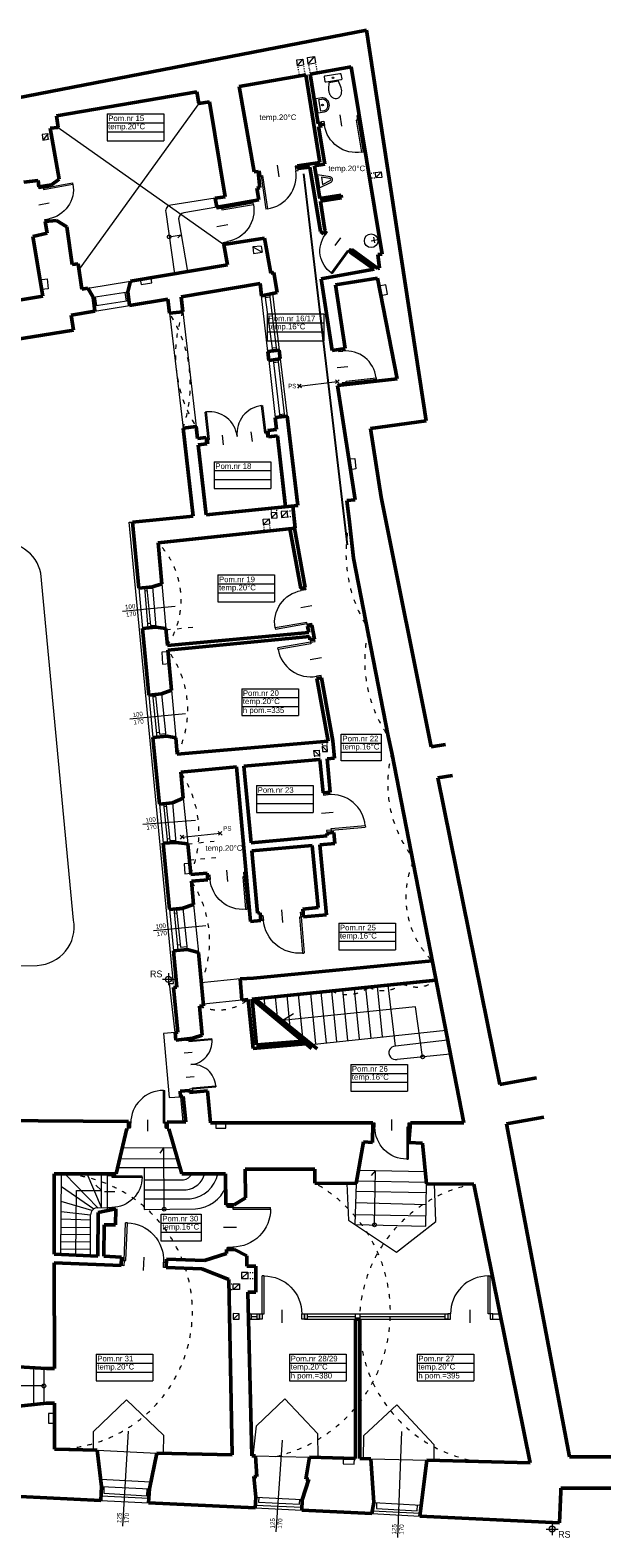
# Model space of a CAD drawing. Header units: millimetres. Extents: x -127811 to -59050, y -244477 to -114521.
# Tile 8 of 16: x -61988 to -60429, y -128961 to -124916. Entities that reach past the tile are written whole.
import ezdxf

# ---------------------------------------------------------------- set-up
doc = ezdxf.new("R2010")
doc.units = ezdxf.units.MM
doc.header["$MEASUREMENT"] = 0
doc.linetypes.add('XREF$0$ACAD_ISO03W100', pattern=[30, 12, -18])
doc.layers.add('XREF', color=8, linetype='Continuous')
for name, color, linetype, lineweight in [('XREF$0$arch C', 8, 'Continuous', 13), ('XREF$0$arch drzwi', 8, 'Continuous', 13), ('XREF$0$arch N', 8, 'XREF$0$ACAD_ISO03W100', 13), ('XREF$0$arch P', 8, 'Continuous', 50), ('XREF$0$opis', 8, 'Continuous', 0), ('XREF$0$opis - pomieszczenia', 8, 'Continuous', 0), ('XREF$0$wyposażenie - kuchnia łazienka', 8, 'Continuous', 0)]:
    doc.layers.add(name, color=color, linetype=linetype, lineweight=lineweight)
doc.styles.add('XREF$0$AB arial', font='arial.ttf')
doc.styles.add('XREF$0$Standard', font='txt')

# ---------------------------------------------------------------- blocks, each defined once
blk = doc.blocks.new('XREF$0$A$C5C5B553C')
at = {"layer": 'XREF$0$arch drzwi', "color": 0}
for p, q in [((0, 0), (0, -12)), ((6, 0), (0, 0)), ((6, -12), (6, 0)), ((51, 9), (51, -21)), ((96, 0), (96, -12)), ((102, 0), (96, 0)), ((102, -12), (102, 0)), ((0, -12), (6, -12)), ((6, -12), (6, -97.9)), ((6, -12), (10, -12)), ((10, -12), (10, -98)), ((96, -12), (102, -12)), ((10, -98), (6, -98))]:
    blk.add_line(p, q, dxfattribs=at)
blk.add_arc((10, -12), 86, 270, 0.0003, dxfattribs=at)
blk = doc.blocks.new('XREF$0$SEDES3')
at = {"layer": 'XREF$0$wyposażenie - kuchnia łazienka'}
blk.add_lwpolyline([(-167, 357), (-131, 200), (131, 200), (167, 357, 0.05824), (175, 425, 0.072039), (163, 508, 0.083339), (129, 578, 0.106661), (71, 631, 0.132138), (0, 650, 0.132138), (-71, 631, 0.106661), (-129, 578, 0.083339), (-163, 508, 0.072039), (-175, 425, 0.05824), (-167, 357)], format="xyb", dxfattribs=at)
blk.add_lwpolyline([(-225, 150, -0.414214), (-200, 175), (200, 175, -0.414214), (225, 150), (225, 25, -0.414214), (200, 0), (-200, 0, -0.414214), (-225, 25)], format="xyb", close=True, dxfattribs=at)
blk.add_circle((0, 88), 19.6, dxfattribs=at)
blk = doc.blocks.new('XREF$0$U_40')
at = {"layer": 'XREF$0$wyposażenie - kuchnia łazienka'}
blk.add_lwpolyline([(0, 0), (-400, 0), (-400, 163, -0.117889), (-385, 224, -0.104524), (-341, 279, -0.089899), (-278, 314, -0.081729), (-200, 327, -0.081729), (-122, 314, -0.089899), (-59, 279, -0.104524), (-15, 224, -0.117889), (0, 163), (0, 0)], format="xyb", dxfattribs=at)
blk.add_lwpolyline([(-40, 80), (-360, 80), (-360, 163, -0.117889), (-350, 206, -0.104524), (-316, 248, -0.089899), (-265, 276, -0.081729), (-200, 287, -0.081729), (-135, 276, -0.089899), (-84, 248, -0.104524), (-50, 206, -0.117889), (-40, 163)], format="xyb", close=True, dxfattribs=at)
blk.add_circle((-200, 150), 25, dxfattribs=at)
blk = doc.blocks.new('XREF$0$PISU')
at = {"layer": 'XREF$0$wyposażenie - kuchnia łazienka'}
for points in [[(-175, 0), (175, 0), (74, 328, 0.654237), (-74, 328)], [(97, 93), (30, 311, 0.611414), (-30, 311), (-97, 93)]]:
    blk.add_lwpolyline(points, format="xyb", close=True, dxfattribs=at)
blk = doc.blocks.new('XREF$0$001')
at = {"layer": 'XREF$0$arch drzwi', "color": 0}
for p, q in [((-108, 13.5), (-108, 0)), ((-101.3, 13.5), (-108, 13.5)), ((-108, 0), (-101.3, 0)), ((-101.3, 0), (-101.3, 13.5)), ((-101.3, 0), (-101.2, -96.6)), ((-101.3, 0), (-96.8, 0)), ((-96.8, 0), (-96.7, -96.7)), ((-50.6, 23.7), (-50.6, -10.1)), ((50.6, 23.7), (50.6, -10.1)), ((96.8, 0), (96.7, -96.7)), ((101.3, 0), (96.8, 0)), ((101.3, 0), (101.2, -96.6)), ((101.3, 0), (101.3, 13.5)), ((101.3, 13.5), (108, 13.5)), ((108, 0), (101.3, 0)), ((108, 13.5), (108, 0)), ((-96.7, -96.7), (-101.2, -96.7)), ((96.7, -96.7), (101.2, -96.7))]:
    blk.add_line(p, q, dxfattribs=at)
for centre, start, end in [((-96.8, 0), 270.0291, 0.0294), ((96.8, 0), 179.9706, 269.9709)]:
    blk.add_arc(centre, 96.8, start, end, dxfattribs=at)
blk = doc.blocks.new('XREF$0$B-01')
at = {"layer": 'XREF$0$opis - pomieszczenia', "color": 0}
for p, q in [((-72, 72), (80, 72)), ((-72, 72), (-72, 0)), ((-72, 48), (80, 48)), ((80, 72), (80, 0)), ((-72, 24), (80, 24)), ((-72, 0), (80, 0))]:
    blk.add_line(p, q, dxfattribs=at)
blk = doc.blocks.new('XREF')
at = {"layer": 'XREF$0$arch C'}
for p, q in [((-61243.7, -124989.5), (-61224.7, -124986.6)), ((-61241.6, -125007.3), (-61224.7, -124986.6)), ((-61224.7, -124986.6), (-61221.9, -125004)), ((-61271.6, -124995.6), (-61255.4, -124993.5)), ((-61270.1, -125011.9), (-61271.6, -124995.6)), ((-61270.1, -125011.9), (-61255.4, -124993.5)), ((-61270.1, -125011.9), (-61253.6, -125009.2)), ((-61255.4, -124993.5), (-61253.6, -125009.2)), ((-61241.6, -125007.3), (-61243.7, -124989.5)), ((-61241.6, -125007.3), (-61221.9, -125004)), ((-61534.5, -125113.1), (-61856.4, -125557.1)), ((-61912.2, -125176.8), (-61468.2, -125491)), ((-61940.5, -125194), (-61955.5, -125195.6)), ((-61955.5, -125195.6), (-61953.8, -125210.8)), ((-61940.5, -125194), (-61953.8, -125210.8)), ((-61953.8, -125210.8), (-61938.9, -125208.3)), ((-61938.9, -125208.3), (-61940.5, -125194)), ((-61490.8, -125366.7), (-61610, -125385.5)), ((-61487, -125390.6), (-61574.9, -125405.8)), ((-61623.7, -125404.1), (-61600.2, -125569.5)), ((-61589.1, -125421.9), (-61565.5, -125563.7)), ((-61614.3, -125470.2), (-61582, -125464.8)), ((-61582, -125464.8), (-61591.4, -125473)), ((-61368, -125495.3), (-61389.6, -125497.5)), ((-61389.6, -125497.5), (-61387.8, -125515.2)), ((-61389.6, -125497.5), (-61365.2, -125511.3)), ((-61387.8, -125515.2), (-61365.2, -125511.3)), ((-61368, -125495.3), (-61365.2, -125511.3)), ((-61961.1, -125585.6), (-61942.2, -125583.1)), ((-61942.2, -125583.1), (-61939.3, -125610.3)), ((-61832.8, -125608.3), (-61718.1, -125589.2)), ((-61691.9, -125584.8), (-61689.6, -125598.5)), ((-61689.6, -125598.5), (-61660.9, -125594)), ((-61660.9, -125594), (-61663.2, -125580)), ((-61939.3, -125610.3), (-61956.8, -125612)), ((-61818.6, -125631.9), (-61725.4, -125618.2)), ((-61812.8, -125631.1), (-61809.1, -125654.9)), ((-61733.7, -125619.5), (-61730.1, -125642.6)), ((-61350, -125777.9), (-61367.1, -125628.3)), ((-61358.1, -125626.5), (-61337.5, -125776.5)), ((-61357.2, -125633.2), (-61343.6, -125631.5)), ((-61325.8, -125775.1), (-61344.6, -125623.9)), ((-61337.5, -125622.5), (-61319.4, -125774.3)), ((-61032.8, -125598.9), (-61051.6, -125602.9)), ((-61046.7, -125627.6), (-61028.9, -125624.6)), ((-61028.9, -125624.6), (-61032.8, -125598.9)), ((-61815.7, -125655.9), (-61722.5, -125641.4)), ((-61813.9, -125670.3), (-61720.9, -125654.7)), ((-61613.3, -125675.5), (-61577.3, -125983.5)), ((-61577.8, -125671.4), (-61542.3, -125979.5)), ((-61338.6, -125768.6), (-61326.8, -125767.1)), ((-61347.3, -125801.8), (-61329.8, -125955.1)), ((-61335.3, -125800.4), (-61317.1, -125953.6)), ((-61334.5, -125807.5), (-61322.4, -125806.1)), ((-61323.2, -125799), (-61304.9, -125952.2)), ((-61316.4, -125798.1), (-61298.1, -125951.4)), ((-61259.5, -125875.8), (-61270.2, -125866.5)), ((-61269.5, -125876.4), (-61260.2, -125865.8)), ((-61264.8, -125871.1), (-61163.3, -125859)), ((-61158, -125863.7), (-61168.6, -125854.4)), ((-61168, -125864.3), (-61158.7, -125853.7)), ((-61317.9, -125946.9), (-61305.7, -125945.4)), ((-61132.2, -126065.6), (-61116.7, -126064.9)), ((-61116.7, -126064.9), (-61114, -126093.1)), ((-61114, -126093.1), (-61127.6, -126095.2)), ((-61603.2, -127473.6), (-61721.8, -126235.9)), ((-61721.8, -126235.9), (-61713.2, -126236)), ((-61362.6, -126228.1), (-61346.3, -126226.7)), ((-61361.4, -126242.1), (-61362.6, -126228.1)), ((-61361.4, -126242.1), (-61346.3, -126226.7)), ((-61361.4, -126242.1), (-61344.9, -126240.3)), ((-61346.3, -126226.7), (-61344.9, -126240.3)), ((-61340.6, -126210.3), (-61325.9, -126208.9)), ((-61340.6, -126210.3), (-61339.7, -126225.3)), ((-61325.9, -126208.9), (-61339.7, -126225.3)), ((-61339.7, -126225.3), (-61324.3, -126224.3)), ((-61324.3, -126224.3), (-61325.9, -126208.9)), ((-61297.6, -126206.1), (-61314.1, -126207.5)), ((-61314.1, -126207.5), (-61312.9, -126223.2)), ((-61297.6, -126206.1), (-61312.9, -126223.2)), ((-61312.9, -126223.2), (-61296.3, -126221.5)), ((-61296.3, -126221.5), (-61297.6, -126206.1)), ((-61870.8, -127303.9), (-61959, -126372.9)), ((-61634.3, -126401.7), (-61623.4, -126521.3)), ((-61696.3, -126413), (-61685.9, -126521.5)), ((-61680.8, -126411.5), (-61671.9, -126519.9)), ((-61680.1, -126420), (-61673.5, -126419.4)), ((-61658.9, -126413.6), (-61674, -126414.7)), ((-61674, -126414.7), (-61664.2, -126513.4)), ((-61659.3, -126409.3), (-61650.1, -126517.5)), ((-61740.1, -126474.6), (-61598.4, -126461)), ((-61672.9, -126507.7), (-61664.8, -126506.9)), ((-61664.2, -126513.4), (-61650.6, -126512.3)), ((-61617.7, -126584.1), (-61634.2, -126584.8)), ((-61634.2, -126584.8), (-61632.2, -126616.6)), ((-61632.2, -126616.6), (-61614.9, -126615.1)), ((-61608.3, -126686.9), (-61596.7, -126814.4)), ((-61668.8, -126699.7), (-61657.9, -126813.4)), ((-61659.3, -126698.7), (-61647.9, -126812.5)), ((-61651.1, -126704.6), (-61658.6, -126705.4)), ((-61634.5, -126700.3), (-61651.4, -126701.8)), ((-61651.4, -126701.8), (-61640.3, -126804.8)), ((-61634.9, -126696.4), (-61623.5, -126810)), ((-61719.9, -126763.7), (-61570.8, -126749.5)), ((-61649.2, -126799.9), (-61641, -126799)), ((-61640.3, -126804.8), (-61624.2, -126803.1)), ((-61225.9, -126848.9), (-61212.2, -126847.9)), ((-61224.5, -126863.2), (-61225.9, -126848.9)), ((-61210.9, -126862), (-61225.9, -126848.9)), ((-61212.2, -126847.9), (-61210.9, -126862)), ((-61190.7, -126836.2), (-61203.9, -126837.1)), ((-61203.9, -126837.1), (-61202.9, -126851.6)), ((-61203.9, -126837.1), (-61189.4, -126851.2)), ((-61189.4, -126851.2), (-61190.7, -126836.2)), ((-61224.5, -126863.2), (-61210.9, -126862)), ((-61202.9, -126851.6), (-61189.4, -126851.2)), ((-61640.7, -126992.1), (-61630.7, -127096.9)), ((-61629.9, -126991.2), (-61619, -127096.3)), ((-61629.1, -126998.6), (-61622.3, -126997.8)), ((-61605.5, -126992.8), (-61622.7, -126994.4)), ((-61622.7, -126994.4), (-61612.4, -127090.1)), ((-61605.8, -126989.1), (-61596.6, -127095.1)), ((-61576.6, -126976), (-61564.6, -127099)), ((-61685.1, -127046.5), (-61543.5, -127035.6)), ((-61620.1, -127085.7), (-61613, -127084.9)), ((-61612.4, -127090.1), (-61597.2, -127088.8)), ((-61574.2, -127085.5), (-61584.7, -127076)), ((-61584.2, -127086), (-61574.7, -127075.5)), ((-61579.5, -127080.8), (-61477.7, -127070.7)), ((-61472.5, -127075.5), (-61482.9, -127066)), ((-61482.5, -127076), (-61472.9, -127065.5)), ((-61559.5, -127151.3), (-61574.5, -127152.7)), ((-61574.5, -127152.7), (-61572.4, -127179.3)), ((-61572.4, -127179.3), (-61556.9, -127177.8)), ((-61613.6, -127274.7), (-61603, -127385.6)), ((-61601.9, -127273.5), (-61591, -127384.4)), ((-61600.8, -127284.6), (-61593.8, -127283.9)), ((-61577, -127276.4), (-61594.4, -127278.2)), ((-61594.4, -127278.2), (-61583.8, -127375.8)), ((-61577.6, -127271.1), (-61566.6, -127382)), ((-61548.8, -127261.6), (-61536.2, -127390.3)), ((-61656.7, -127331.5), (-61516.5, -127318.1)), ((-61592.4, -127370), (-61584.5, -127369.1)), ((-61583.8, -127375.8), (-61567.4, -127374.2)), ((-63044.5, -127444), (-61968.5, -127425.1)), ((-61616.5, -127446.2), (-61616.5, -127478.5)), ((-61632.7, -127462.4), (-61600.4, -127462.4)), ((-61616.5, -127465.8), (-61616.5, -127478.5)), ((-61613.4, -127473.9), (-61603.2, -127473.6)), ((-61598.5, -127605.2), (-61613.4, -127473.9)), ((-61424.2, -127461.4), (-61528.3, -127471.6)), ((-61164.2, -127629.8), (-61178.1, -127493.8)), ((-61134.7, -127626.7), (-61148.6, -127490.8)), ((-61103.4, -127623.4), (-61117.4, -127487.6)), ((-61072.6, -127620.2), (-61086.6, -127484.4)), ((-61041.8, -127616.9), (-61055.8, -127481.3)), ((-61007.3, -127641.4), (-61026.5, -127478.3)), ((-61419.1, -127518.6), (-61522.8, -127528.7)), ((-61356.8, -127536.4), (-61359.2, -127512.4)), ((-61323.9, -127563), (-61329.4, -127509.4)), ((-60953.6, -127535.8), (-61311.6, -127573)), ((-61289.4, -127591), (-61298.1, -127506.1)), ((-61255.8, -127618.2), (-61267.6, -127503)), ((-61220.7, -127635.8), (-61234.6, -127499.6)), ((-61192.6, -127632.8), (-61206.6, -127496.8)), ((-60934.3, -127670.5), (-60953.6, -127535.8)), ((-61311.6, -127573), (-61280.9, -127554.1)), ((-61598.5, -127605.2), (-61629.8, -127607.9)), ((-61629.8, -127607.9), (-61614.4, -127779.3)), ((-61232.5, -127637), (-60872.5, -127599)), ((-60867.4, -127625.5), (-61007.3, -127641.4)), ((-60860.1, -127663.1), (-61002.8, -127677.4)), ((-61614.4, -127779.3), (-61583.9, -127777.6)), ((-61583.9, -127777.6), (-61577.6, -127845.2)), ((-61489.1, -127847.6), (-61489.1, -127862.1)), ((-61462, -127861.9), (-61462, -127847.6)), ((-61489.1, -127862.1), (-61462, -127861.9)), ((-61740.3, -127914.3), (-61601, -127913.7)), ((-61628.6, -127913.8), (-61639.8, -127928.7)), ((-61627.7, -128079.2), (-61628.6, -127913.8)), ((-61753, -127967.7), (-61585.5, -127967.2)), ((-61747.3, -127943.7), (-61592.6, -127942.9)), ((-61681.6, -127967.5), (-61681.7, -128079.7)), ((-61106.4, -127974.5), (-60927.3, -127978.1)), ((-61060.5, -127975.5), (-61072.6, -127988.5)), ((-61063.4, -128121.4), (-61060.5, -127975.5)), ((-61905.2, -128200.6), (-61903.5, -127983.9)), ((-61903.8, -128017.9), (-61816.6, -128078.2)), ((-61806.1, -128075.1), (-61894.1, -127983.9)), ((-61796, -128074.9), (-61834.4, -127983.9)), ((-61796, -128029.4), (-61811.3, -128014.9)), ((-61796, -128074.9), (-61796, -127983.9)), ((-61779.7, -128074.6), (-61779.7, -127983.9)), ((-61681.6, -128000.8), (-61576.2, -128000.5)), ((-61137.5, -128009.9), (-61133.5, -128108.4)), ((-61112.7, -128010), (-61115.9, -128120.1)), ((-61111.5, -128003.1), (-60924.6, -128006.5)), ((-60926, -128124.8), (-60924.1, -128011.1)), ((-60899.1, -128111.8), (-60902.4, -128011.2)), ((-61821.7, -128083.1), (-61904.1, -128058.3)), ((-61864.5, -128202.4), (-61863.4, -128028.9)), ((-61863.4, -128028.9), (-61796, -128029.4)), ((-61681.7, -128051), (-61558, -128051)), ((-61681.6, -128027.2), (-61569.2, -128027.4)), ((-61114.2, -128061.6), (-60925.1, -128066.2)), ((-61113.3, -128031.1), (-60924.5, -128034.3)), ((-61904.3, -128085), (-61825.3, -128094.4)), ((-61825.2, -128204.1), (-61825.3, -128094.4)), ((-61806.1, -128075.1), (-61779.7, -128074.6)), ((-61681.7, -128079.7), (-61544.2, -128078.5)), ((-61115.1, -128093.7), (-60925.6, -128097)), ((-61825.3, -128128.8), (-61904.6, -128128.2)), ((-61825.3, -128108.4), (-61904.5, -128105.6)), ((-61133.5, -128108.4), (-61004.6, -128194.1)), ((-61115.9, -128120.1), (-60926, -128124.8)), ((-61004.6, -128194.1), (-60899.1, -128111.8)), ((-61825.2, -128167.3), (-61904.9, -128166.7)), ((-61825.3, -128147.5), (-61904.8, -128146.9)), ((-61825.2, -128187), (-61905.1, -128186.4)), ((-61403.6, -128249.2), (-61420.1, -128249.2)), ((-61420.1, -128249.2), (-61420.1, -128265.5)), ((-61403.6, -128249.2), (-61420.1, -128265.5)), ((-61403.6, -128249.2), (-61403.6, -128265.5)), ((-61443.2, -128279.6), (-61425.4, -128279.6)), ((-61443.2, -128294.9), (-61443.2, -128279.6)), ((-61443.2, -128294.9), (-61425.4, -128279.6)), ((-61425.4, -128294.9), (-61443.2, -128294.9)), ((-61425.4, -128279.6), (-61425.4, -128294.9)), ((-61420.1, -128265.5), (-61403.6, -128265.5)), ((-61442.5, -128359.3), (-61442.9, -128374.5)), ((-61442.9, -128374.5), (-61427, -128359.7)), ((-61442.9, -128374.5), (-61426.6, -128373.8)), ((-61427, -128359.7), (-61442.5, -128359.3)), ((-61426.6, -128373.8), (-61427, -128359.7)), ((-61401.9, -128359.7), (-61371.7, -128359.7)), ((-61401.6, -128373.8), (-61371.7, -128373.8)), ((-61394.5, -128366.7), (-61378.8, -128366.7)), ((-61251.4, -128359.7), (-60866.7, -128359.7)), ((-61251.4, -128373.8), (-60866.7, -128373.8)), ((-61244.3, -128366.7), (-61114.7, -128366.7)), ((-61102.7, -128366.7), (-60873.8, -128366.7)), ((-60746.4, -128359.7), (-60726.5, -128359.7)), ((-60746.4, -128373.8), (-60724.1, -128373.8)), ((-61978.4, -128504.6), (-61978.4, -128603.6)), ((-61950.5, -128506.1), (-61950.5, -128600.6)), ((-61950.5, -128553.4), (-62034.4, -128553.4)), ((-61380.5, -128660.8), (-61304.3, -128588.2)), ((-61304.3, -128588.2), (-61216.2, -128680.8)), ((-61922.5, -128627), (-61938, -128627)), ((-61938, -128627), (-61938, -128653.5)), ((-61817.2, -128675.7), (-61729.2, -128590.3)), ((-61729.2, -128590.3), (-61629.8, -128685.2)), ((-61092.2, -128686.7), (-61003.9, -128604)), ((-61003.9, -128604), (-60904.5, -128710.1)), ((-61938, -128653.5), (-61922.5, -128653.4)), ((-61388.7, -128740.7), (-61380.5, -128660.8)), ((-61817.2, -128725.6), (-61817.2, -128675.7)), ((-61724.1, -128674.7), (-61739.3, -128929.7)), ((-61629.8, -128685.2), (-61630.2, -128733.8)), ((-61311.3, -128699.2), (-61327.9, -128944.4)), ((-61216.2, -128680.8), (-61215.9, -128745.2)), ((-61093.2, -128748.4), (-61092.2, -128686.7)), ((-60991.5, -128675.9), (-61001.5, -128960.3)), ((-61808, -128725.9), (-61647.6, -128733.4)), ((-61383.1, -128740.9), (-61237.6, -128744.6)), ((-61147.6, -128747), (-61148, -128762.2)), ((-61117.9, -128762.9), (-61117.5, -128747.8)), ((-61073.1, -128748.9), (-60923.1, -128752.8)), ((-60904.5, -128710.1), (-60904.5, -128753.3)), ((-61148, -128762.2), (-61117.9, -128762.9)), ((-61798.8, -128803.2), (-61663.6, -128810.7)), ((-61796.4, -128822.7), (-61667.4, -128829)), ((-61790, -128823), (-61790, -128841.1)), ((-61674.8, -128848.1), (-61673.9, -128828.7)), ((-61798.3, -128860.3), (-61670.1, -128866.6)), ((-61797.7, -128848.1), (-61669.3, -128854.7)), ((-61790, -128841.1), (-61674.8, -128848.1)), ((-61381.8, -128851.5), (-61257.4, -128857.6)), ((-61373.6, -128851.9), (-61374.6, -128865.6)), ((-61374.6, -128865.6), (-61264.6, -128870.6)), ((-61264.6, -128870.6), (-61263.9, -128857.3)), ((-61065.4, -128866), (-60938.1, -128873.2)), ((-61058, -128866.4), (-61058.4, -128882.4)), ((-61383.3, -128880.6), (-61258.8, -128886.7)), ((-61382.9, -128872.9), (-61258.4, -128879)), ((-61070.3, -128896), (-60941.7, -128902.3)), ((-61069.1, -128888.8), (-60940.8, -128895.1)), ((-61058.4, -128882.4), (-60949.2, -128888)), ((-60949.2, -128888), (-60948.3, -128872.7)), ((-60603.1, -128937.2), (-60570.8, -128937.2)), ((-60586.9, -128921), (-60586.9, -128953.3)), ((-60586.9, -128940.6), (-60586.9, -128953.3))]:
    blk.add_line(p, q, dxfattribs=at)
at = {"layer": 'XREF$0$arch C', "color": 1}
for p, q in [((-61062.3, -125298.2), (-61045.4, -125296.1)), ((-61062.3, -125298.2), (-61060, -125312.4)), ((-61060, -125312.4), (-61045.4, -125296.1)), ((-61044, -125310.9), (-61060, -125312.4)), ((-61045.4, -125296.1), (-61044, -125310.9))]:
    blk.add_line(p, q, dxfattribs=at)
at = {"layer": 'XREF$0$arch C'}
for points in [[(-61401.6, -128359.7), (-61394.5, -128359.7), (-61394.5, -128373.8), (-61401.6, -128373.8)], [(-61378.8, -128359.7), (-61371.7, -128359.7), (-61371.7, -128373.8), (-61378.8, -128373.8)], [(-61251.4, -128359.7), (-61244.3, -128359.7), (-61244.3, -128373.8), (-61251.4, -128373.8)], [(-61114.7, -128359.7), (-61102.7, -128359.7), (-61102.7, -128373.8), (-61114.7, -128373.8)], [(-60873.8, -128359.7), (-60866.7, -128359.7), (-60866.7, -128373.8), (-60873.8, -128373.8)]]:
    blk.add_lwpolyline(points, close=True, dxfattribs=at)
for centre, radius in [((-61614.3, -125470.2), 5), ((-61616.5, -127462.4), 7.94), ((-60934.3, -127670.5), 5), ((-61627.7, -128079.2), 5), ((-61063.4, -128121.4), 5), ((-61950.5, -128553.4), 5), ((-60586.9, -128937.2), 7.94)]:
    blk.add_circle(centre, radius, dxfattribs=at)
for centre, radius, start, end in [((-61608.1, -125401.3), 15.9, 97.1503, 190.1566), ((-61573, -125421.8), 16.1, 96.7293, 180.2086), ((-62057.6, -126392.4), 100.5, 11.1814, 102.172), ((-61973.2, -127321.3), 103.9, 272.603, 9.6783), ((-61006.8, -127659.6), 18.2, 91.698, 282.5859), ((-61583.3, -127966.7), 34.6, 281.8634, 330.1471), ((-61575.8, -127969.2), 58.6, 276.5279, 345.4354), ((-61566.4, -127967.2), 84.2, 275.7133, 348.5484), ((-61550.6, -127983.5), 95.2, 273.846, 337.4024), ((-61806.1, -128094.4), 19.3, 90, 180.1943)]:
    blk.add_arc(centre, radius, start, end, dxfattribs=at)
at = {"layer": 'XREF$0$arch N', "linetype": 'XREF$0$ACAD_ISO03W100', "ltscale": 0.2}
for p, q in [((-61269.4, -125014.8), (-61265.2, -125039.1)), ((-61253.9, -125012.3), (-61249.7, -125036.3)), ((-61240.3, -125010.1), (-61236.2, -125034)), ((-61221.5, -125007), (-61217.4, -125030.7)), ((-61940.5, -125194), (-61931.3, -125193)), ((-61938.9, -125208.3), (-61928.9, -125206.5)), ((-61078.7, -125300.2), (-61065.3, -125298.6)), ((-61063, -125312.7), (-61076.4, -125313.9)), ((-61341.2, -126198.6), (-61340.6, -126210.3)), ((-61327.1, -126197.2), (-61325.9, -126208.9)), ((-61361.4, -126242.1), (-61359.7, -126260.8)), ((-61342.8, -126259), (-61344.9, -126240.3)), ((-61297.6, -126206.1), (-61281.3, -126204.7)), ((-61296.3, -126221.5), (-61279.7, -126219.7)), ((-61204.8, -126824.9), (-61203.9, -126837.1)), ((-61191.8, -126823.8), (-61190.9, -126836.2)), ((-61224.5, -126863.2), (-61223.4, -126873.8)), ((-61210.9, -126862), (-61210, -126872.6)), ((-61403.6, -128249.2), (-61381.9, -128249.2)), ((-61454.4, -128279.6), (-61443.2, -128279.6)), ((-61454.1, -128294.9), (-61443.2, -128294.9)), ((-61403.6, -128265.5), (-61381.9, -128265.5))]:
    blk.add_line(p, q, dxfattribs=at)
at = {"layer": 'XREF$0$arch N', "linetype": 'XREF$0$ACAD_ISO03W100'}
for p, q in [((-61623.1, -126524.6), (-61550.3, -126517.5)), ((-61564.6, -127099), (-61493.8, -127092)), ((-61560.4, -127142.2), (-61489.6, -127135.2))]:
    blk.add_line(p, q, dxfattribs=at)
for centre, radius, start, end in [((-61914.5, -125866.8), 356.8, 340.9044, 32.4182), ((-61240.8, -125788.7), 356.8, 160.8106, 212.3245), ((-60767, -126319.4), 373.1, 167.1012, 211.6869), ((-61803.9, -126445), 221.4, 326.5133, 43.9027), ((-60734.2, -126607.8), 355.7, 167.5176, 214.5905), ((-61829.6, -126739.3), 265, 333.3458, 37.0703), ((-60702.6, -126938.1), 325.4, 165.2246, 216.7991), ((-61828.6, -127068.9), 294.2, 337.5802, 33.5491), ((-60736.4, -127241.8), 243, 157.1729, 224.8508), ((-61796, -127360), 290, 337.3846, 33.7447), ((-61136.8, -127406.4), 96.8, 244.6962, 307.0228), ((-61040.6, -127408.6), 84, 243.159, 308.5601), ((-60950.7, -127398.1), 85, 243.8538, 307.8652), ((-61482.9, -127413.8), 130.8, 247.4994, 308.0037), ((-61921.5, -128353.3), 369.4, 269.8563, 90.2478), ((-61417.9, -128355.6), 397, 283.0849, 60.6621), ((-60726.1, -128383), 378, 100.8281, 261.1285)]:
    blk.add_arc(centre, radius, start, end, dxfattribs=at)
at = {"layer": 'XREF$0$arch P'}
for p, q in [((-62025.3, -125098.2), (-61085.4, -124915.9)), ((-61085.4, -124915.9), (-60924.8, -125964)), ((-61236.2, -125034), (-61125.7, -125014.6)), ((-61125.7, -125014.6), (-61043.1, -125516.9)), ((-61426.4, -125067.3), (-61247.5, -125035.9)), ((-61426.4, -125067.3), (-61386.8, -125296.4)), ((-61247.5, -125035.9), (-61209.8, -125271)), ((-61214.6, -125167), (-61236.2, -125034)), ((-61916.7, -125145.7), (-61539.9, -125081.6)), ((-61539.9, -125081.6), (-61534.5, -125113.1)), ((-61534.5, -125113.1), (-61506.3, -125108.3)), ((-61506.3, -125108.3), (-61464, -125362.8)), ((-61912.2, -125176.8), (-61916.7, -125145.7)), ((-61933.7, -125179), (-61912.2, -125176.8)), ((-61910, -125316), (-61933.7, -125179)), ((-61214.6, -125167), (-61205, -125165.5)), ((-61213.4, -125174.3), (-61203.8, -125172.8)), ((-61197, -125275.3), (-61213.4, -125174.3)), ((-61205, -125165.5), (-61203.8, -125172.8)), ((-61209.8, -125271), (-61270.1, -125279.7)), ((-61376.1, -125294.9), (-61386.8, -125296.4)), ((-61376.1, -125294.9), (-61370.9, -125338.7)), ((-61270.1, -125279.7), (-61269, -125286.9)), ((-61269, -125286.9), (-61236.8, -125283.1)), ((-61236.8, -125283.1), (-61208.7, -125456)), ((-61224.5, -125279.7), (-61197, -125275.3)), ((-61210.3, -125367.9), (-61224.5, -125279.7)), ((-62004.9, -125323.4), (-61965.6, -125319)), ((-61965.6, -125319), (-61964.1, -125336.1)), ((-61964.2, -125336.2), (-61929.9, -125330.6)), ((-61929.9, -125330.6), (-61910, -125316)), ((-61370.9, -125338.7), (-61379.4, -125339.8)), ((-61379.4, -125339.8), (-61374, -125371.2)), ((-61464, -125362.8), (-61490.8, -125366.7)), ((-61490.8, -125366.7), (-61486.7, -125390.6)), ((-61486.7, -125390.6), (-61460.2, -125386)), ((-61460.2, -125386), (-61389.3, -125373.8)), ((-61374, -125371.2), (-61389.3, -125373.8)), ((-61153.3, -125358.7), (-61210.3, -125367.9)), ((-61208.4, -125374.5), (-61152.1, -125366.1)), ((-61196.8, -125452.5), (-61208.4, -125374.5)), ((-61152.1, -125366.1), (-61153.3, -125358.7)), ((-61947.1, -125429.5), (-61917.1, -125426.5)), ((-61941.9, -125461), (-61947.1, -125429.5)), ((-61917.1, -125426.5), (-61889.3, -125443.7)), ((-61980.2, -125469.2), (-61941.9, -125461)), ((-61953.9, -125629.8), (-61980.2, -125469.2)), ((-61889.3, -125443.7), (-61875.1, -125545)), ((-61370.6, -125475.8), (-61358.4, -125473.6)), ((-61358.4, -125473.6), (-61341.9, -125567.7)), ((-61208.7, -125456), (-61200, -125462)), ((-61200, -125462), (-61194.4, -125454.2)), ((-61196.8, -125452.5), (-61194.4, -125454.2)), ((-61468.2, -125491), (-61370.6, -125475.8)), ((-61457.7, -125545.7), (-61468.2, -125491)), ((-61129.2, -125511.6), (-61124.2, -125504.7)), ((-61129.2, -125511.6), (-61064.3, -125557)), ((-61124.2, -125504.7), (-61054.3, -125555.1)), ((-61875.1, -125545), (-61858.5, -125542.6)), ((-61858.5, -125542.6), (-61848.8, -125611)), ((-61718.1, -125589.2), (-61457.7, -125545.7)), ((-61054.8, -125518.2), (-61043.1, -125516.9)), ((-61049.7, -125554.3), (-61054.8, -125518.2)), ((-61049.7, -125554.3), (-61054.3, -125555.1)), ((-61725.4, -125618.2), (-61718.1, -125589.2)), ((-61341.9, -125567.7), (-61333.4, -125566.2)), ((-61333.4, -125566.2), (-61324.6, -125620)), ((-61064.3, -125557), (-61207, -125583.1)), ((-61177.2, -125775.4), (-61207, -125583.1)), ((-61168.5, -125599.2), (-61055.9, -125581.2)), ((-61055.9, -125581.2), (-61002.6, -125851.4)), ((-62101.9, -125654.2), (-61953.9, -125629.9)), ((-61848.8, -125611), (-61832.8, -125608.3)), ((-61818.6, -125631.9), (-61832.8, -125608.3)), ((-61813.9, -125670.3), (-61818.6, -125631.9)), ((-61720.9, -125654.7), (-61725.4, -125618.2)), ((-61582.4, -125631.5), (-61370.3, -125595.8)), ((-61577.8, -125671.4), (-61582.4, -125631.5)), ((-61367.1, -125628.3), (-61370.3, -125595.8)), ((-61324.6, -125620), (-61367.1, -125628.3)), ((-61168.5, -125599.2), (-61142, -125770)), ((-61877.8, -125681), (-61813.9, -125670.3)), ((-61720.9, -125654.7), (-61617.7, -125637.4)), ((-61617.7, -125637.4), (-61613.3, -125675.5)), ((-61613.3, -125675.5), (-61577.8, -125671.4)), ((-61871.2, -125720.4), (-61877.8, -125681)), ((-62099.9, -125757.2), (-61871.2, -125720.4)), ((-61350, -125777.9), (-61319.2, -125774.3)), ((-61347.3, -125801.8), (-61350, -125777.9)), ((-61319.2, -125774.3), (-61316.4, -125798.1)), ((-61177.2, -125775.4), (-61142, -125770)), ((-61347.3, -125801.8), (-61316.4, -125798.1)), ((-61002.6, -125851.4), (-61162.6, -125869.4)), ((-61115.1, -126175.9), (-61162.6, -125869.4)), ((-61329.8, -125955.1), (-61298.1, -125951.4)), ((-61326.1, -125987.6), (-61329.8, -125955.1)), ((-61298.1, -125951.4), (-61269.5, -126191.4)), ((-61577.3, -125983.5), (-61542.3, -125979.5)), ((-61577.3, -125983.5), (-61549.7, -126219.5)), ((-61538.6, -126011.8), (-61542.3, -125979.5)), ((-61350.1, -125990.3), (-61326.1, -125987.6)), ((-61350.1, -125990.3), (-61348.2, -126006.8)), ((-60924.8, -125964), (-61074.1, -125984.4)), ((-61045.5, -126168.9), (-61074.1, -125984.4)), ((-61538.6, -126011.8), (-61515.5, -126009.2)), ((-61536.7, -126028.3), (-61513.6, -126025.7)), ((-61515.1, -126216), (-61536.7, -126028.3)), ((-61515.5, -126009.2), (-61513.6, -126025.7)), ((-61348.2, -126006.8), (-61324.2, -126004.1)), ((-61302.5, -126194.7), (-61324.2, -126004.1)), ((-61515.1, -126216), (-61269.5, -126191.4)), ((-61282.6, -126192.7), (-61276.3, -126251.8)), ((-61137.6, -126178.1), (-61115.1, -126175.9)), ((-61130.7, -126236.1), (-61137.6, -126178.1)), ((-60911.9, -126838.9), (-61045.5, -126168.9)), ((-61713.2, -126236), (-61549.7, -126219.5)), ((-61696.3, -126413), (-61713.2, -126236)), ((-61130.7, -126236.1), (-61120.1, -126332.9)), ((-61276.3, -126251.8), (-61644.4, -126291.5)), ((-61290.3, -126253.3), (-61261.4, -126413.7)), ((-61249.5, -126411.6), (-61278.1, -126252)), ((-61644.4, -126291.5), (-61634.3, -126401.7)), ((-61027, -126809.7), (-61120.1, -126332.9)), ((-61659.3, -126409.3), (-61634.3, -126401.7)), ((-61696.3, -126413), (-61659.3, -126409.3)), ((-61261.4, -126413.7), (-61249.5, -126411.6)), ((-61685.9, -126521.5), (-61650.1, -126517.5)), ((-61668.8, -126699.7), (-61685.9, -126521.5)), ((-61650.1, -126517.5), (-61623.4, -126521.3)), ((-61623.4, -126521.3), (-61619.2, -126567.2)), ((-61243.3, -126514.6), (-61231.4, -126512.5)), ((-61243.3, -126514.6), (-61240.1, -126532.3)), ((-61224.7, -126549.6), (-61231.4, -126512.5)), ((-61619.2, -126567.2), (-61240.1, -126532.3)), ((-61238.2, -126542.9), (-61618.1, -126579.5)), ((-61238.2, -126542.9), (-61236.6, -126551.8)), ((-61236.6, -126551.8), (-61224.7, -126549.6)), ((-61618.1, -126579.5), (-61608.3, -126686.9)), ((-61634.9, -126696.4), (-61608.3, -126686.9)), ((-61218, -126655.6), (-61206, -126653.4)), ((-61218, -126655.6), (-61187.8, -126823.5)), ((-61175.7, -126822.4), (-61206, -126653.4)), ((-61668.8, -126699.7), (-61634.9, -126696.4)), ((-61657.9, -126813.4), (-61620.2, -126809.7)), ((-61640.7, -126992.1), (-61657.9, -126813.4)), ((-61620.2, -126809.7), (-61596.7, -126814.4)), ((-61596.7, -126814.4), (-61592.7, -126858.2)), ((-61592.7, -126858.2), (-61187.8, -126823.5)), ((-61175.7, -126822.4), (-61170.5, -126869)), ((-61027, -126809.7), (-61017.3, -126855.1)), ((-60872.8, -126832.8), (-60911.9, -126838.9)), ((-61210, -126872.6), (-61413.7, -126891)), ((-61210, -126872.7), (-61201.6, -126961.8)), ((-61170.5, -126869), (-61190.4, -126870.8)), ((-61182.3, -126960.1), (-61190.4, -126870.9)), ((-60824.1, -127847.6), (-61017.3, -126855.1)), ((-61433.5, -126892.8), (-61583.4, -126906.3)), ((-61583.4, -126906.3), (-61576.6, -126976)), ((-61433.5, -126892.8), (-61395.9, -127307.5)), ((-61413.7, -126891), (-61394.8, -127096.1)), ((-60893.6, -126921.9), (-60854.5, -126915.8)), ((-60727.5, -127744.3), (-60893.6, -126921.9)), ((-61201.6, -126961.8), (-61182.3, -126960.1)), ((-61640.7, -126992.1), (-61605.8, -126989.1)), ((-61605.8, -126989.1), (-61576.6, -126976)), ((-61190.7, -127077.3), (-61394.8, -127096.1)), ((-61191.4, -127069.9), (-61172.6, -127068.2)), ((-61191.4, -127069.9), (-61190.7, -127077.3)), ((-61169.9, -127098), (-61172.6, -127068.2)), ((-61630.7, -127096.9), (-61596.6, -127095.1)), ((-61613.6, -127274.7), (-61630.7, -127096.9)), ((-61596.6, -127095.1), (-61564.6, -127099)), ((-61564.6, -127099), (-61556.6, -127181.2)), ((-61230.9, -127103.1), (-61392.7, -127118)), ((-61392.7, -127118), (-61377.3, -127285)), ((-61214.7, -127270), (-61230.9, -127103.1)), ((-61210.1, -127101.9), (-61169.9, -127098)), ((-61192, -127289.2), (-61210.1, -127101.9)), ((-61512.3, -127177.6), (-61556.6, -127181.2)), ((-61510.8, -127195.2), (-61554.9, -127199)), ((-61554.9, -127199), (-61548.8, -127261.6)), ((-61512.3, -127177.6), (-61510.8, -127195.2)), ((-61613.6, -127274.7), (-61577.6, -127271.1)), ((-61577.6, -127271.1), (-61548.8, -127261.6)), ((-61377.3, -127285), (-61370.2, -127284.3)), ((-61370.2, -127284.3), (-61368.3, -127305)), ((-61255.8, -127273.8), (-61214.7, -127270)), ((-61255.8, -127273.8), (-61253.9, -127294.7)), ((-61253.9, -127294.7), (-61192, -127289.2)), ((-61395.9, -127307.5), (-61368.3, -127305)), ((-61603, -127385.6), (-61566.6, -127382)), ((-61593.6, -127483.1), (-61603, -127385.6)), ((-61566.6, -127382), (-61536.2, -127390.3)), ((-61536.2, -127390.3), (-61522.3, -127533.6)), ((-61388.3, -127459.3), (-60908.7, -127413.2)), ((-61603.3, -127484.3), (-61593.6, -127483.1)), ((-61591.1, -127604.6), (-61603.3, -127484.3)), ((-61424.2, -127461.4), (-61388.3, -127459.3)), ((-61419.1, -127518.6), (-61424.2, -127461.4)), ((-61383.4, -127514.9), (-60898.6, -127465.1)), ((-61522.3, -127533.6), (-61533, -127534.6)), ((-61533, -127534.6), (-61525.7, -127612.2)), ((-61402.4, -127516.8), (-61419.1, -127518.6)), ((-61388.9, -127647.7), (-61402.4, -127516.8)), ((-61383.4, -127514.9), (-61392.1, -127515.8)), ((-61392.1, -127515.8), (-61232.8, -127648.1)), ((-61392.1, -127515.8), (-61380.1, -127638.2)), ((-61383.4, -127514.9), (-61217.4, -127649.2)), ((-61598.5, -127605.2), (-61591.1, -127604.6)), ((-61596.7, -127625.7), (-61598.5, -127605.2)), ((-61551.3, -127620.3), (-61525.7, -127612.2)), ((-61596.7, -127625.7), (-61551.3, -127620.3)), ((-61247.6, -127635.9), (-61388.9, -127647.7)), ((-61380.1, -127638.2), (-61257, -127628.1)), ((-60628.4, -127726.9), (-60727.5, -127744.3)), ((-61585.2, -127762.7), (-61559.5, -127761.1)), ((-61583.9, -127777.6), (-61585.2, -127762.7)), ((-61576.5, -127777.1), (-61583.9, -127777.6)), ((-61569.9, -127845.3), (-61576.5, -127777.1)), ((-61559.5, -127761.1), (-61559.5, -127766.1)), ((-61559.5, -127766.1), (-61511.6, -127761.6)), ((-61511.6, -127761.6), (-61503.5, -127847.6)), ((-62287.6, -127839.3), (-61723.6, -127844)), ((-61723.6, -127844), (-61723.7, -127862.3)), ((-61619.7, -127844.9), (-61569.9, -127845.3)), ((-61619.7, -127844.9), (-61619.7, -127863.7)), ((-61503.5, -127847.6), (-61068.3, -127847.6)), ((-61068.3, -127847.6), (-61069, -127900)), ((-60967.1, -127847.6), (-60971.1, -127900.6)), ((-60967.1, -127847.6), (-60824.1, -127847.6)), ((-60609.4, -127831.9), (-60709.5, -127849.9)), ((-60709.5, -127849.9), (-60540.7, -128743.1)), ((-61727.8, -127862.3), (-61756.9, -127983.9)), ((-61723.7, -127862.3), (-61727.8, -127862.3)), ((-61619.7, -127863.7), (-61615.5, -127863.5)), ((-61615.5, -127863.5), (-61580.7, -127983.9)), ((-61092.8, -127898.6), (-61112.7, -128010)), ((-61069, -127900), (-61092.8, -127898.6)), ((-60971.1, -127900.6), (-60934.7, -127901.9)), ((-60934.7, -127901.9), (-60924.1, -128011.1)), ((-61409.3, -128048.7), (-61410.8, -127972)), ((-61410.8, -127972), (-61223.4, -127972)), ((-61223.4, -127972), (-61223.4, -128009.4)), ((-61922.9, -128199.8), (-61923.1, -127983.9)), ((-61756.9, -127983.9), (-61923.1, -127983.9)), ((-61463.2, -127983.9), (-61580.7, -127983.9)), ((-61462.2, -128067.2), (-61463.2, -127983.9)), ((-61223.4, -128009.4), (-61112.7, -128010)), ((-60924.1, -128011.1), (-60797.1, -128011.7)), ((-60645.7, -128760), (-60797.1, -128011.7)), ((-61409.3, -128048.7), (-61440.1, -128067.2)), ((-61806.1, -128204.9), (-61804.9, -128088)), ((-61804.9, -128088), (-61757.7, -128078.2)), ((-61757.7, -128078.2), (-61758.9, -128120.7)), ((-61440.1, -128067.2), (-61462.2, -128067.2)), ((-61788.9, -128121.5), (-61789.5, -128205.6)), ((-61758.9, -128120.7), (-61788.9, -128121.5)), ((-61922.9, -128199.8), (-61806.1, -128204.9)), ((-61922.6, -128506.5), (-61922.9, -128223.3)), ((-61922.9, -128223.3), (-61743.1, -128230.6)), ((-61789.5, -128205.6), (-61742.2, -128207.6)), ((-61742.2, -128207.6), (-61743.1, -128230.6)), ((-61622, -128212.8), (-61622.9, -128235.5)), ((-61622, -128212.8), (-61519.7, -128217.2)), ((-61519.7, -128217.2), (-61460.6, -128197.7)), ((-61460.6, -128197.7), (-61460.7, -128187.6)), ((-61438.8, -128187.6), (-61460.7, -128187.6)), ((-61438.8, -128187.6), (-61406.3, -128204.4)), ((-61405.8, -128231.6), (-61406.3, -128204.4)), ((-61622.9, -128235.5), (-61526.6, -128239.4)), ((-61526.6, -128239.4), (-61454.7, -128267.6)), ((-61381.9, -128231.6), (-61405.8, -128231.6)), ((-61381.9, -128301.6), (-61381.9, -128231.6)), ((-61454.7, -128267.6), (-61445.2, -128738.6)), ((-61393, -128740.6), (-61403.2, -128301.4)), ((-61403.2, -128301.4), (-61381.9, -128301.6)), ((-61114.7, -128748), (-61114.7, -128373.8)), ((-61114.7, -128373.8), (-61102.7, -128373.8)), ((-61102.7, -128748), (-61102.7, -128373.8)), ((-61944, -128506.5), (-62034.1, -128501.5)), ((-61922.6, -128506.5), (-61944, -128506.5)), ((-61944, -128599.9), (-62034.6, -128609.4)), ((-61922.5, -128599.9), (-61944, -128599.9)), ((-61922.4, -128722.7), (-61922.5, -128599.9)), ((-61922.4, -128722.7), (-61808, -128725.9)), ((-61808, -128725.9), (-61796.4, -128822.7)), ((-61647.6, -128733.4), (-61667.5, -128829.4)), ((-61647.6, -128733.4), (-61445.2, -128738.6)), ((-61383.1, -128740.9), (-61393, -128740.6)), ((-61383.1, -128740.9), (-61379, -128796.1)), ((-61237.6, -128744.6), (-61247.5, -128803.5)), ((-61114.7, -128747.8), (-61237.6, -128744.6)), ((-61073.1, -128748.9), (-61102.7, -128748.2)), ((-61073.1, -128748.9), (-61065.4, -128866)), ((-60540.7, -128743.1), (-60429.3, -128743.1)), ((-60923.1, -128752.8), (-60941.7, -128902.3)), ((-60645.7, -128760), (-60923.1, -128752.8)), ((-61796.4, -128822.7), (-61798.3, -128860.3)), ((-61667.5, -128829.4), (-61670.1, -128866.6)), ((-61379, -128796.1), (-61387.6, -128795.9)), ((-61387.6, -128795.9), (-61381.8, -128851.5)), ((-61239.4, -128803.2), (-61257.5, -128859.1)), ((-61247.5, -128803.5), (-61239.4, -128803.2)), ((-60563.3, -128837.3), (-60563.3, -128827.6)), ((-60563.3, -128827.6), (-60429.3, -128827.6)), ((-62265.5, -128837.4), (-61798.3, -128860.3)), ((-61670.1, -128866.6), (-61383.3, -128880.6)), ((-61381.8, -128851.5), (-61383.3, -128880.6)), ((-61257.5, -128859.1), (-61258.8, -128886.7)), ((-61065.4, -128866), (-61070.3, -128896)), ((-60567.5, -128920.6), (-60563.3, -128837.3)), ((-61258.8, -128886.7), (-61070.3, -128896)), ((-60941.7, -128902.3), (-60567.5, -128920.6))]:
    blk.add_line(p, q, dxfattribs=at)
at = {"layer": 'XREF$0$opis - pomieszczenia'}
for p, q in [((-61152.6, -126828.6), (-61045.6, -126828.6)), ((-61152.6, -126852.6), (-61045.6, -126852.6)), ((-61636, -128116.5), (-61529, -128116.5)), ((-61636, -128140.5), (-61529, -128140.5))]:
    blk.add_line(p, q, dxfattribs=at)
for points in [[(-61152.6, -126804.6), (-61045.6, -126804.6), (-61045.6, -126876.6), (-61152.6, -126876.6)], [(-61636, -128092.5), (-61529, -128092.5), (-61529, -128164.5), (-61636, -128164.5)]]:
    blk.add_lwpolyline(points, close=True, dxfattribs=at)
at = {"layer": 'XREF$0$wyposażenie - kuchnia łazienka'}
for p, q in [((-61065.9, -125471.6), (-61063.1, -125486.5)), ((-61072.5, -125480.9), (-61049.7, -125476.6))]:
    blk.add_line(p, q, dxfattribs=at)
blk.add_circle((-61072.5, -125480.9), 18.3, dxfattribs=at)
at = {"layer": 'XREF$0$arch drzwi', "linetype": 'Continuous'}
for name, p, xscale, yscale, zscale, rotation in [('XREF$0$A$C5C5B553C', (-61104.4, -125144.1), -1.007746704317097, 1.007746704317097, 1.007746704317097, 9.342436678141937), ('XREF$0$A$C5C5B553C', (-61376.1, -125294.9), 1.050652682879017, 1.050652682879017, 1.050652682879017, 8.170853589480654), ('XREF$0$A$C5C5B553C', (-61964.1, -125336.1), -0.9299097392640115, 0.9299097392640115, 0.9299097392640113, 100.0192697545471), ('XREF$0$A$C5C5B553C', (-61486.6, -125390.6), -1.000701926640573, 1.000701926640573, 1.000701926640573, 100.0192697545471), ('XREF$0$A$C5C5B553C', (-61124.2, -125504.7), -0.8475230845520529, 0.8475230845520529, 0.8475230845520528, 324.2509945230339), ('XREF$0$A$C5C5B553C', (-61149.7, -125867.9), 0.9383158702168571, 0.9383158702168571, 0.9383158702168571, 96.40626737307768), ('XREF$0$001', (-61432.1, -126005.9), 0.7704660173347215, 0.7704660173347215, 0.7704660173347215, 186.5030161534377), ('XREF$0$A$C5C5B553C', (-61231.4, -126512.5), -1.004871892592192, 1.004871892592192, 1.004871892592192, 280.0192697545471), ('XREF$0$A$C5C5B553C', (-61224.1, -126549.6), 1.033855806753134, 1.033855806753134, 1.033855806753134, 280.0192697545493), ('XREF$0$A$C5C5B553C', (-61191.4, -127069.9), 1.064120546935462, 1.064120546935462, 1.064120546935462, 95.1680341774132), ('XREF$0$A$C5C5B553C', (-61408, -127174), -1.020360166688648, 1.020360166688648, 1.020360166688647, 4.940684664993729), ('XREF$0$A$C5C5B553C', (-61255.1, -127281.3), -1.126196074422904, 1.126196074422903, 1.126196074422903, 5.122901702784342), ('XREF$0$001', (-61556.5, -127691.1), 0.643100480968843, 0.643100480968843, 0.643100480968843, 94.66117366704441), ('XREF$0$A$C5C5B553C', (-61619.7, -127860.4), 1.018792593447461, 1.018792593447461, 1.018792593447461, 180), ('XREF$0$A$C5C5B553C', (-60967.1, -127847.6), -0.9925158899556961, 0.9925158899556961, 0.9925158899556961, 359.9999999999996), ('XREF$0$A$C5C5B553C', (-61779.7, -127983.9), -0.9419435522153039, 0.9419435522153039, 0.9419435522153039, 90), ('XREF$0$A$C5C5B553C', (-61458.2, -128067.2), -1.181223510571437, 1.181223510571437, 1.181223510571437, 90), ('XREF$0$A$C5C5B553C', (-61743.1, -128230.6), -1.179338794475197, 1.179338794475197, 1.179338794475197, 177.6779783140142), ('XREF$0$A$C5C5B553C', (-61371.7, -128373.8), -1.179338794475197, 1.179338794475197, 1.179338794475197, 180), ('XREF$0$A$C5C5B553C', (-60746.4, -128373.8), 1.179338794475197, 1.179338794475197, 1.179338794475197, 180)]:
    blk.add_blockref(name, p, dxfattribs=dict(at, xscale=xscale, yscale=yscale, zscale=zscale, rotation=rotation))
at = {"layer": 'XREF$0$opis - pomieszczenia'}
for p in [(-61709.1, -125212.5), (-61279.1, -125749.3), (-61421.6, -126145.7), (-61411.9, -126449.6), (-61347.8, -126754.7), (-61308.1, -127014.7), (-61087.4, -127383.7), (-61055.3, -127762.7), (-61738.4, -128540), (-61219.4, -128540), (-60876.9, -128540)]:
    blk.add_blockref('XREF$0$B-01', p, dxfattribs=at)
at = {"layer": 'XREF$0$wyposażenie - kuchnia łazienka'}
for name, p, xscale, yscale, zscale, rotation in [('XREF$0$SEDES3', (-61176.2, -125035.2), 0.1, 0.1, 0.1, 189.5585848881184), ('XREF$0$U_40', (-61214.8, -125138.9), 0.09999999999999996, 0.09999999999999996, 0.09999999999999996, 279.2124874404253), ('XREF$0$PISU', (-61213.6, -125321.8), 0.1, 0.1, 0.1, 279.5585848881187)]:
    blk.add_blockref(name, p, dxfattribs=dict(at, xscale=xscale, yscale=yscale, zscale=zscale, rotation=rotation))
at = {"layer": 'XREF$0$opis', "attachment_point": 5, "style": 'XREF$0$Standard'}
for s, insert, char_height in [('PS', (-61284.2, -125870.8), 12), ('PS', (-61458.3, -127058.1), 12), ('RS', (-61649.4, -127448), 18), ('RS', (-60554.1, -128951.6), 18)]:
    blk.add_mtext_dynamic_manual_height_columns(s, width=71.788, gutter_width=12.5, heights=[0], dxfattribs=dict(at, insert=insert, char_height=char_height))
at = {"layer": 'XREF$0$opis', "char_height": 12, "attachment_point": 5, "style": 'XREF$0$Standard'}
for s, insert, rotation in [('100\\P170', (-61718, -126472.5), 6.9733), ('100\\P170', (-61697.8, -126761.6), 6.9733), ('100\\P170', (-61663, -127044.4), 6.9733), ('100\\P170', (-61635.7, -127329.5), 6.9733), ('125\\P170', (-61738.5, -128907.4), 87.9915), ('125\\P170', (-61327.1, -128922.1), 87.9915), ('125\\P170', (-61000.7, -128938.1), 87.9915)]:
    blk.add_mtext_dynamic_manual_height_columns(s, width=71.788, gutter_width=12.5, heights=[0], dxfattribs=dict(at, insert=insert, rotation=rotation))
at = {"layer": 'XREF$0$opis - pomieszczenia', "char_height": 15, "attachment_point": 4, "style": 'XREF$0$AB arial'}
for s, width, insert in [('Pom.nr 15', 165.98, (-61778.1, -125152.5)), ('temp.20%%DC', 71.788, (-61372.3, -125151.9)), ('temp.20%%DC', 71.788, (-61778.1, -125176.5)), ('temp.20%%DC', 71.788, (-61187.6, -125289)), ('temp.16%%DC', 71.788, (-61348.1, -125713.3)), ('Pom.nr 16/17', 165.98, (-61348.1, -125689.3)), ('Pom.nr 18', 165.98, (-61490.6, -126085.7)), ('Pom.nr 19', 165.98, (-61480.9, -126389.6)), ('temp.20%%DC', 71.788, (-61480.9, -126413.6)), ('Pom.nr 20', 165.98, (-61416.8, -126694.7)), ('temp.20%%DC', 71.788, (-61416.8, -126718.7)), ('h pom.=335', 122.496, (-61416.8, -126742.7)), ('temp.16%%DC', 71.788, (-61149.6, -126840.6)), ('Pom.nr 22', 165.98, (-61149.6, -126816.6)), ('Pom.nr 23', 165.98, (-61377.1, -126954.7)), ('temp.20%%DC', 71.788, (-61517.2, -127112.4)), ('Pom.nr 25', 165.98, (-61156.4, -127323.7)), ('temp.16%%DC', 71.788, (-61156.4, -127347.7)), ('Pom.nr 26', 165.98, (-61124.3, -127702.7)), ('temp.16%%DC', 71.788, (-61124.3, -127726.7)), ('Pom.nr 30', 165.98, (-61633, -128104.5)), ('temp.16%%DC', 71.788, (-61633, -128128.5)), ('temp.20%%DC', 71.788, (-61807.4, -128504)), ('Pom.nr 31', 165.98, (-61807.4, -128480)), ('temp.20%%DC', 71.788, (-61288.4, -128504)), ('Pom.nr 28/29', 165.98, (-61288.4, -128480)), ('temp.20%%DC', 71.788, (-60945.9, -128504)), ('Pom.nr 27', 165.98, (-60945.9, -128480)), ('h pom.=380', 122.496, (-61288.4, -128528)), ('h pom.=395', 122.496, (-60945.9, -128528))]:
    blk.add_mtext_dynamic_manual_height_columns(s, width=width, gutter_width=12.5, heights=[0], dxfattribs=dict(at, insert=insert))

msp = doc.modelspace()

# ---------------------------------------------------------------- linework, layer by layer
at = {"layer": 'XREF'}
msp.add_line((-61136.4, -126296.6), (-61253.2, -125301.2), dxfattribs=at)

# ---------------------------------------------------------------- block references
msp.add_blockref('XREF', (0, 0), dxfattribs=at)

doc.saveas('drawing.dxf')
